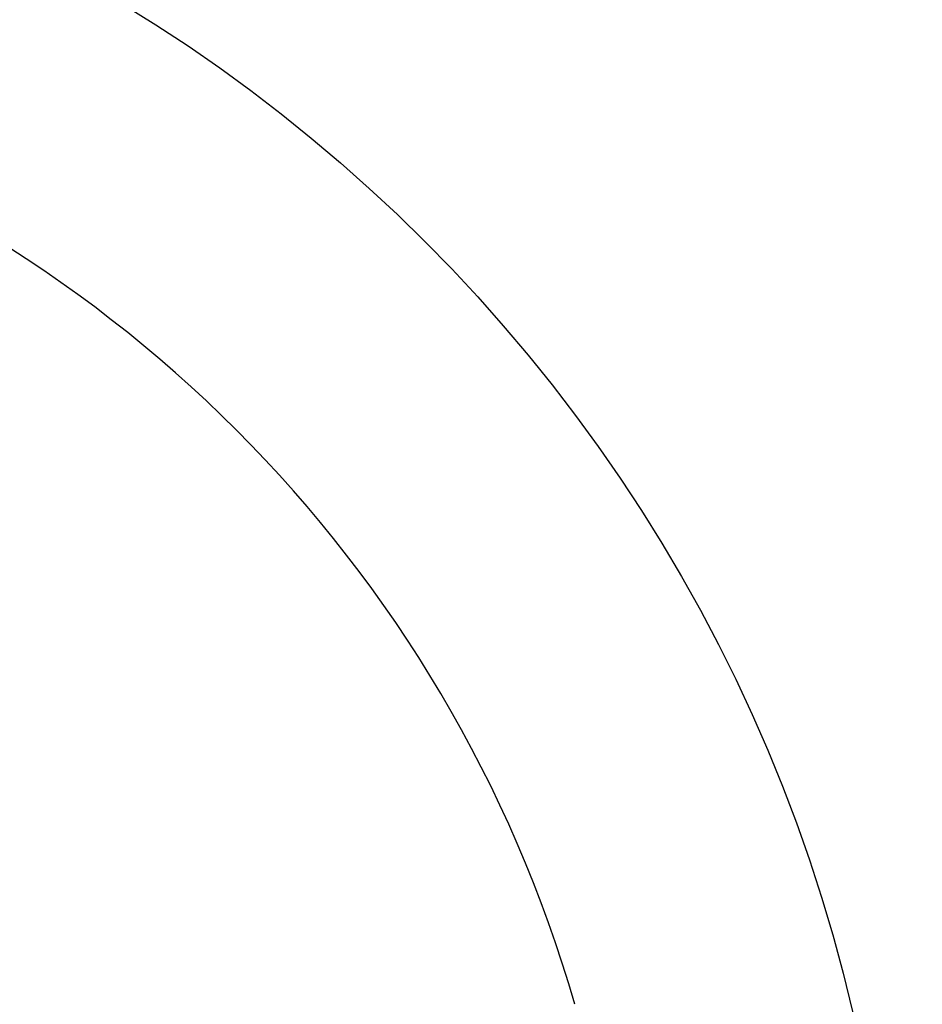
# Model space of a CAD drawing. Header units: millimetres. Extents: x 25 to 524, y 89 to 380.
# Tile 41 of 46: x 74 to 85, y 240 to 252. Entities that reach past the tile are written whole.
import ezdxf

# ---------------------------------------------------------------- set-up
doc = ezdxf.new("R2010")
doc.units = ezdxf.units.MM
doc.header["$LTSCALE"] = 30.734
doc.layers.add('KONSTR_EL', color=7, linetype='CONTINUOUS')

msp = doc.modelspace()

# ---------------------------------------------------------------- linework, layer by layer
at = {"layer": 'KONSTR_EL', "color": 4, "linetype": 'CONTINUOUS'}
for radius in [34, 27.2, 20.4]:
    msp.add_circle((64.475, 234.864), radius, dxfattribs=at)
for start, end in [(90, 360), (16.0497, 73.9503)]:
    msp.add_arc((64.475, 234.864), 17, start, end, dxfattribs=at)

doc.saveas('drawing.dxf')
